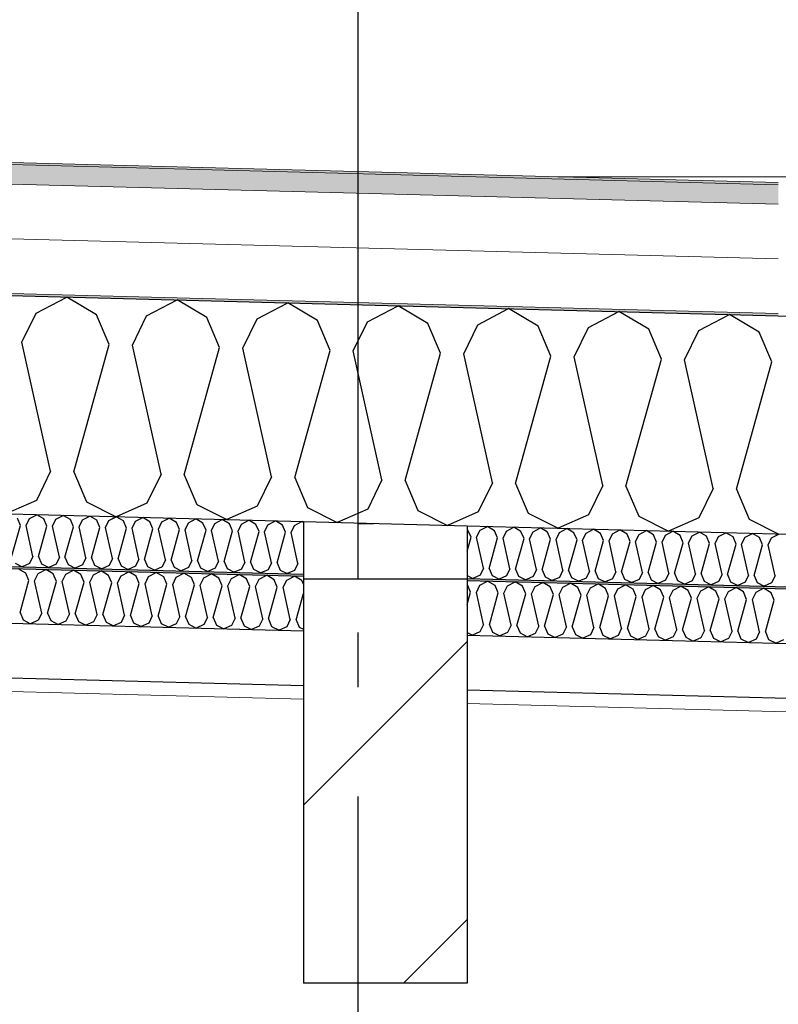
# Model space of a CAD drawing. Header units: millimetres. Extents: x -8544 to 51179, y -2070 to 23603.
# Tile 176 of 190: x 43502 to 44197, y 6160 to 7062. Entities that reach past the tile are written whole.
import ezdxf
from ezdxf.enums import TextEntityAlignment as Align

# ---------------------------------------------------------------- set-up
doc = ezdxf.new("R2010")
doc.units = ezdxf.units.MM
doc.header["$LTSCALE"] = 0.5
doc.header["$MEASUREMENT"] = 0
doc.linetypes.add('Akselinje', pattern=[1500, 1000, -200, 100, -200])
doc.linetypes.add('PLINE', pattern=[0])
for name, color, linetype in [('223- Bjelker', 7, 'Continuous'), ('223- Bjelker (Skravur)', 7, 'Continuous'), ('232- Ikke-bærende yttervegger(Nye konstruksjoner)', 7, 'Continuous'), ('24-- Innervegger(Nye konstruksjoner)', 7, 'Continuous'), ('256- Faste himlinger og overflatebehandling (Skravur)(Nye konstruksjoner)', 7, 'Continuous'), ('256- Faste himlinger og overflatebehandling(Nye konstruksjoner)', 7, 'Continuous'), ('261- Primærkonstruksjon (tak)', 7, 'Continuous'), ('261- Primærkonstruksjon (tak) (Skravur)', 7, 'Continuous'), ('262- Taktekking (Skravur)(Nye konstruksjoner)', 7, 'Continuous'), ('82-- Modullinjer', 7, 'Continuous')]:
    doc.layers.add(name, color=color, linetype=linetype)
doc.layers.add('236- Innvendig kledning og overflate(Nye konstruksjoner)', color=7, linetype='Continuous', lineweight=0)
doc.layers.add('262- Taktekking(Nye konstruksjoner)', color=7, linetype='Continuous', lineweight=0)
doc.styles.add('GENERATED_STYLE_1', font='arial.ttf')
pattern_1 = [(358.5, (0, 0), (2.26699, 86.57286), [0, -50]), (358.5, (26.125, 42.63), (2.26699, 86.57286), [0, -50])]

# ---------------------------------------------------------------- blocks, each defined once
blk = doc.blocks.new('*X22')
at = {"layer": '261- Primærkonstruksjon (tak) (Skravur)', "linetype": 'PLINE'}
for p, q in [((43517.28, 6792.74), (43545.31, 6807.43)), ((43572.52, 6791.29), (43545.31, 6807.43)), ((43618.42, 6790.09), (43646.45, 6804.78)), ((43673.66, 6788.64), (43646.45, 6804.78)), ((43719.56, 6787.44), (43747.58, 6802.13)), ((43774.8, 6785.99), (43747.58, 6802.13)), ((43504.25, 6765.97), (43517.28, 6792.74)), ((43820.7, 6784.79), (43848.72, 6799.48)), ((43875.94, 6783.34), (43848.72, 6799.48)), ((43921.83, 6782.14), (43949.86, 6796.83)), ((43977.07, 6780.7), (43949.86, 6796.83)), ((44022.97, 6779.49), (44050.99, 6794.18)), ((44078.21, 6778.05), (44050.99, 6794.18)), ((43584.14, 6763.88), (43572.52, 6791.29)), ((43605.39, 6763.33), (43618.42, 6790.09)), ((43685.28, 6761.23), (43673.66, 6788.64)), ((43706.53, 6760.68), (43719.56, 6787.44)), ((43786.41, 6758.59), (43774.8, 6785.99)), ((43807.66, 6758.03), (43820.7, 6784.79)), ((44124.11, 6776.85), (44152.13, 6791.54)), ((44179.35, 6775.4), (44152.13, 6791.54)), ((43887.55, 6755.94), (43875.94, 6783.34)), ((43908.8, 6755.38), (43921.83, 6782.14)), ((43988.69, 6753.29), (43977.07, 6780.7)), ((44009.94, 6752.73), (44022.97, 6779.49)), ((44089.83, 6750.64), (44078.21, 6778.05)), ((44111.07, 6750.08), (44124.11, 6776.85)), ((44190.96, 6747.99), (44179.35, 6775.4)), ((43530.5, 6647.93), (43504.25, 6765.97)), ((43551.75, 6647.37), (43584.14, 6763.88)), ((43631.64, 6645.28), (43605.39, 6763.33)), ((43652.89, 6644.72), (43685.28, 6761.23)), ((43732.77, 6642.63), (43706.53, 6760.68)), ((43754.02, 6642.07), (43786.41, 6758.59)), ((43833.91, 6639.98), (43807.66, 6758.03)), ((43855.16, 6639.43), (43887.55, 6755.94)), ((43935.05, 6637.33), (43908.8, 6755.38)), ((43956.3, 6636.78), (43988.69, 6753.29)), ((44036.19, 6634.68), (44009.94, 6752.73)), ((44057.43, 6634.13), (44089.83, 6750.64)), ((44137.32, 6632.04), (44111.07, 6750.08)), ((44158.57, 6631.48), (44190.96, 6747.99)), ((43530.5, 6647.93), (43517.47, 6621.17)), ((43551.75, 6647.37), (43563.36, 6619.96)), ((43631.64, 6645.28), (43618.6, 6618.52)), ((43652.89, 6644.72), (43664.5, 6617.32)), ((43732.77, 6642.63), (43719.74, 6615.87)), ((43754.02, 6642.07), (43765.64, 6614.67)), ((43833.91, 6639.98), (43820.88, 6613.22)), ((43855.16, 6639.43), (43866.78, 6612.02)), ((43935.05, 6637.33), (43922.01, 6610.57)), ((43956.3, 6636.78), (43967.91, 6609.37)), ((44036.19, 6634.68), (44023.15, 6607.92)), ((44057.43, 6634.13), (44069.05, 6606.72)), ((44137.32, 6632.04), (44124.29, 6605.28)), ((44158.57, 6631.48), (44170.19, 6604.07)), ((43517.47, 6621.17), (43489.5, 6608.82)), ((43563.36, 6619.96), (43590.64, 6606.17)), ((43618.6, 6618.52), (43590.64, 6606.17)), ((43664.5, 6617.32), (43691.78, 6603.52)), ((43719.74, 6615.87), (43691.78, 6603.52)), ((43765.64, 6614.67), (43792.92, 6600.87)), ((43820.88, 6613.22), (43792.92, 6600.87)), ((43866.78, 6612.02), (43894.05, 6598.23)), ((43922.01, 6610.57), (43894.05, 6598.23)), ((43967.91, 6609.37), (43995.19, 6595.58)), ((44023.15, 6607.92), (43995.19, 6595.58)), ((44069.05, 6606.72), (44096.33, 6592.93)), ((44124.29, 6605.28), (44096.33, 6592.93)), ((44170.19, 6604.07), (44197.47, 6590.28))]:
    blk.add_line(p, q, dxfattribs=at)
blk = doc.blocks.new('*X99')
at = {"layer": '256- Faste himlinger og overflatebehandling (Skravur)(Nye konstruksjoner)', "linetype": 'PLINE'}
for p, q in [((43507.64, 6554.47), (43500.84, 6558.5)), ((43510.55, 6547.62), (43507.64, 6554.47)), ((43515.86, 6547.48), (43519.12, 6554.17)), ((43519.12, 6554.17), (43526.12, 6557.84)), ((43532.93, 6553.81), (43526.12, 6557.84)), ((43535.83, 6546.96), (43532.93, 6553.81)), ((43541.14, 6546.82), (43544.4, 6553.51)), ((43544.4, 6553.51), (43551.41, 6557.18)), ((43558.21, 6553.15), (43551.41, 6557.18)), ((43561.11, 6546.29), (43558.21, 6553.15)), ((43566.43, 6546.16), (43569.68, 6552.85)), ((43569.68, 6552.85), (43576.69, 6556.52)), ((43583.49, 6552.48), (43576.69, 6556.52)), ((43586.4, 6545.63), (43583.49, 6552.48)), ((43591.71, 6545.49), (43594.97, 6552.18)), ((43594.97, 6552.18), (43601.97, 6555.86)), ((43608.78, 6551.82), (43601.97, 6555.86)), ((43611.68, 6544.97), (43608.78, 6551.82)), ((43616.99, 6544.83), (43620.25, 6551.52)), ((43620.25, 6551.52), (43627.26, 6555.19)), ((43634.06, 6551.16), (43627.26, 6555.19)), ((43636.97, 6544.31), (43634.06, 6551.16)), ((43642.28, 6544.17), (43645.54, 6550.86)), ((43645.54, 6550.86), (43652.54, 6554.53)), ((43659.35, 6550.5), (43652.54, 6554.53)), ((43662.25, 6543.65), (43659.35, 6550.5)), ((43667.56, 6543.51), (43670.82, 6550.2)), ((43670.82, 6550.2), (43677.83, 6553.87)), ((43684.63, 6549.84), (43677.83, 6553.87)), ((43687.54, 6542.98), (43684.63, 6549.84)), ((43692.85, 6542.85), (43696.11, 6549.54)), ((43696.11, 6549.54), (43703.11, 6553.21)), ((43709.92, 6549.17), (43703.11, 6553.21)), ((43712.82, 6542.32), (43709.92, 6549.17)), ((43721.39, 6548.87), (43728.4, 6552.55)), ((43735.2, 6548.51), (43728.4, 6552.55)), ((43746.67, 6548.21), (43753.68, 6551.88)), ((43760.48, 6547.85), (43753.68, 6551.88)), ((43502.45, 6518.49), (43510.55, 6547.62)), ((43522.42, 6517.97), (43515.86, 6547.48)), ((43527.73, 6517.83), (43535.83, 6546.96)), ((43547.7, 6517.31), (43541.14, 6546.82)), ((43553.02, 6517.17), (43561.11, 6546.29)), ((43572.99, 6516.64), (43566.43, 6546.16)), ((43578.3, 6516.5), (43586.4, 6545.63)), ((43598.27, 6515.98), (43591.71, 6545.49)), ((43603.58, 6515.84), (43611.68, 6544.97)), ((43623.56, 6515.32), (43616.99, 6544.83)), ((43628.87, 6515.18), (43636.97, 6544.31)), ((43648.84, 6514.66), (43642.28, 6544.17)), ((43654.15, 6514.52), (43662.25, 6543.65)), ((43674.13, 6514), (43667.56, 6543.51)), ((43679.44, 6513.86), (43687.54, 6542.98)), ((43699.41, 6513.33), (43692.85, 6542.85)), ((43704.72, 6513.19), (43712.82, 6542.32)), ((43718.13, 6542.18), (43721.39, 6548.87)), ((43724.69, 6512.67), (43718.13, 6542.18)), ((43730.01, 6512.53), (43738.1, 6541.66)), ((43738.1, 6541.66), (43735.2, 6548.51)), ((43743.42, 6541.52), (43746.67, 6548.21)), ((43749.98, 6512.01), (43743.42, 6541.52)), ((43761.93, 6544.44), (43760.48, 6547.85)), ((43755.29, 6511.87), (43761.93, 6535.74)), ((43502.45, 6518.49), (43505.35, 6511.64)), ((43522.42, 6517.97), (43519.16, 6511.28)), ((43527.73, 6517.83), (43530.64, 6510.98)), ((43547.7, 6517.31), (43544.45, 6510.62)), ((43553.02, 6517.17), (43555.92, 6510.32)), ((43572.99, 6516.64), (43569.73, 6509.95)), ((43578.3, 6516.5), (43581.2, 6509.65)), ((43598.27, 6515.98), (43595.01, 6509.29)), ((43603.58, 6515.84), (43606.49, 6508.99)), ((43623.56, 6515.32), (43620.3, 6508.63)), ((43628.87, 6515.18), (43631.77, 6508.33)), ((43648.84, 6514.66), (43645.58, 6507.97)), ((43654.15, 6514.52), (43657.06, 6507.67)), ((43674.13, 6514), (43670.87, 6507.31)), ((43679.44, 6513.86), (43682.34, 6507)), ((43699.41, 6513.33), (43696.15, 6506.64)), ((43704.72, 6513.19), (43707.63, 6506.34)), ((43505.35, 6511.64), (43512.17, 6508.19)), ((43519.16, 6511.28), (43512.17, 6508.19)), ((43530.64, 6510.98), (43537.45, 6507.53)), ((43544.45, 6510.62), (43537.45, 6507.53)), ((43555.92, 6510.32), (43562.74, 6506.87)), ((43569.73, 6509.95), (43562.74, 6506.87)), ((43581.2, 6509.65), (43588.02, 6506.2)), ((43595.01, 6509.29), (43588.02, 6506.2)), ((43606.49, 6508.99), (43613.31, 6505.54)), ((43620.3, 6508.63), (43613.31, 6505.54)), ((43631.77, 6508.33), (43638.59, 6504.88)), ((43645.58, 6507.97), (43638.59, 6504.88)), ((43657.06, 6507.67), (43663.88, 6504.22)), ((43670.87, 6507.31), (43663.88, 6504.22)), ((43682.34, 6507), (43689.16, 6503.56)), ((43696.15, 6506.64), (43689.16, 6503.56)), ((43707.63, 6506.34), (43714.45, 6502.89)), ((43721.44, 6505.98), (43714.45, 6502.89)), ((43724.69, 6512.67), (43721.44, 6505.98)), ((43730.01, 6512.53), (43732.91, 6505.68)), ((43732.91, 6505.68), (43739.73, 6502.23)), ((43746.72, 6505.32), (43739.73, 6502.23)), ((43749.98, 6512.01), (43746.72, 6505.32)), ((43755.29, 6511.87), (43758.19, 6505.02)), ((43758.19, 6505.02), (43761.93, 6503.13))]:
    blk.add_line(p, q, dxfattribs=at)
blk = doc.blocks.new('*X100')
at = {"layer": '256- Faste himlinger og overflatebehandling (Skravur)(Nye konstruksjoner)', "linetype": 'PLINE'}
for p, q in [((43502.87, 6598.26), (43500.08, 6604.84)), ((43507.97, 6598.13), (43511.1, 6604.55)), ((43511.1, 6604.55), (43517.82, 6608.08)), ((43524.35, 6604.2), (43517.82, 6608.08)), ((43527.14, 6597.63), (43524.35, 6604.2)), ((43532.24, 6597.49), (43535.37, 6603.92)), ((43535.37, 6603.92), (43542.1, 6607.44)), ((43548.63, 6603.57), (43542.1, 6607.44)), ((43551.41, 6596.99), (43548.63, 6603.57)), ((43556.51, 6596.86), (43559.64, 6603.28)), ((43559.64, 6603.28), (43566.37, 6606.81)), ((43572.9, 6602.93), (43566.37, 6606.81)), ((43583.92, 6602.64), (43590.64, 6606.17)), ((43597.17, 6602.3), (43590.64, 6606.17)), ((43608.19, 6602.01), (43614.91, 6605.53)), ((43621.45, 6601.66), (43614.91, 6605.53)), ((43632.46, 6601.37), (43639.19, 6604.9)), ((43645.72, 6601.03), (43639.19, 6604.9)), ((43656.73, 6600.74), (43663.46, 6604.26)), ((43669.99, 6600.39), (43663.46, 6604.26)), ((43681.01, 6600.1), (43687.73, 6603.63)), ((43694.26, 6599.75), (43687.73, 6603.63)), ((43495.1, 6570.3), (43502.87, 6598.26)), ((43514.27, 6569.8), (43507.97, 6598.13)), ((43519.37, 6569.66), (43527.14, 6597.63)), ((43538.54, 6569.16), (43532.24, 6597.49)), ((43543.64, 6569.03), (43551.41, 6596.99)), ((43562.81, 6568.53), (43556.51, 6596.86)), ((43567.91, 6568.39), (43575.69, 6596.36)), ((43575.69, 6596.36), (43572.9, 6602.93)), ((43580.79, 6596.22), (43583.92, 6602.64)), ((43587.09, 6567.89), (43580.79, 6596.22)), ((43592.19, 6567.76), (43599.96, 6595.72)), ((43599.96, 6595.72), (43597.17, 6602.3)), ((43605.06, 6595.59), (43608.19, 6602.01)), ((43611.36, 6567.25), (43605.06, 6595.59)), ((43616.46, 6567.12), (43624.23, 6595.08)), ((43624.23, 6595.08), (43621.45, 6601.66)), ((43629.33, 6594.95), (43632.46, 6601.37)), ((43635.63, 6566.62), (43629.33, 6594.95)), ((43640.73, 6566.49), (43648.51, 6594.45)), ((43648.51, 6594.45), (43645.72, 6601.03)), ((43653.61, 6594.32), (43656.73, 6600.74)), ((43659.91, 6565.98), (43653.61, 6594.32)), ((43672.78, 6593.81), (43669.99, 6600.39)), ((43677.88, 6593.68), (43681.01, 6600.1)), ((43697.05, 6593.18), (43694.26, 6599.75)), ((43702.15, 6593.04), (43705.28, 6599.47)), ((43705.28, 6599.47), (43712.01, 6602.99)), ((43718.54, 6599.12), (43712.01, 6602.99)), ((43721.33, 6592.54), (43718.54, 6599.12)), ((43726.43, 6592.41), (43729.55, 6598.83)), ((43729.55, 6598.83), (43736.28, 6602.36)), ((43742.81, 6598.48), (43736.28, 6602.36)), ((43745.6, 6591.91), (43742.81, 6598.48)), ((43750.7, 6591.77), (43753.83, 6598.2)), ((43753.83, 6598.2), (43760.55, 6601.72)), ((43761.93, 6600.91), (43760.55, 6601.72)), ((43665.01, 6565.85), (43672.78, 6593.81)), ((43684.18, 6565.35), (43677.88, 6593.68)), ((43689.28, 6565.21), (43697.05, 6593.18)), ((43708.45, 6564.71), (43702.15, 6593.04)), ((43713.55, 6564.58), (43721.33, 6592.54)), ((43732.73, 6564.08), (43726.43, 6592.41)), ((43737.82, 6563.94), (43745.6, 6591.91)), ((43757, 6563.44), (43750.7, 6591.77)), ((43514.27, 6569.8), (43511.14, 6563.37)), ((43519.37, 6569.66), (43522.16, 6563.09)), ((43538.54, 6569.16), (43535.41, 6562.74)), ((43543.64, 6569.03), (43546.43, 6562.45)), ((43562.81, 6568.53), (43559.69, 6562.1)), ((43567.91, 6568.39), (43570.7, 6561.82)), ((43587.09, 6567.89), (43583.96, 6561.47)), ((43592.19, 6567.76), (43594.97, 6561.18)), ((43611.36, 6567.25), (43608.23, 6560.83)), ((43616.46, 6567.12), (43619.25, 6560.54)), ((43497.88, 6563.72), (43504.43, 6560.41)), ((43511.14, 6563.37), (43504.43, 6560.41)), ((43522.16, 6563.09), (43528.7, 6559.78)), ((43535.41, 6562.74), (43528.7, 6559.78)), ((43546.43, 6562.45), (43552.98, 6559.14)), ((43559.69, 6562.1), (43552.98, 6559.14)), ((43570.7, 6561.82), (43577.25, 6558.5)), ((43583.96, 6561.47), (43577.25, 6558.5)), ((43594.97, 6561.18), (43601.52, 6557.87)), ((43608.23, 6560.83), (43601.52, 6557.87)), ((43619.25, 6560.54), (43625.79, 6557.23)), ((43632.51, 6560.2), (43625.79, 6557.23)), ((43635.63, 6566.62), (43632.51, 6560.2)), ((43640.73, 6566.49), (43643.52, 6559.91)), ((43643.52, 6559.91), (43650.07, 6556.6)), ((43656.78, 6559.56), (43650.07, 6556.6)), ((43659.91, 6565.98), (43656.78, 6559.56)), ((43665.01, 6565.85), (43667.79, 6559.27)), ((43667.79, 6559.27), (43674.34, 6555.96)), ((43681.05, 6558.93), (43674.34, 6555.96)), ((43684.18, 6565.35), (43681.05, 6558.93)), ((43689.28, 6565.21), (43692.07, 6558.64)), ((43692.07, 6558.64), (43698.61, 6555.33)), ((43705.32, 6558.29), (43698.61, 6555.33)), ((43708.45, 6564.71), (43705.32, 6558.29)), ((43713.55, 6564.58), (43716.34, 6558)), ((43716.34, 6558), (43722.89, 6554.69)), ((43732.73, 6564.08), (43729.6, 6557.65)), ((43737.82, 6563.94), (43740.61, 6557.37)), ((43757, 6563.44), (43753.87, 6557.02)), ((43729.6, 6557.65), (43722.89, 6554.69)), ((43740.61, 6557.37), (43747.16, 6554.06)), ((43753.87, 6557.02), (43747.16, 6554.06))]:
    blk.add_line(p, q, dxfattribs=at)
blk = doc.blocks.new('*X101')
at = {"layer": '256- Faste himlinger og overflatebehandling (Skravur)(Nye konstruksjoner)', "linetype": 'PLINE'}
for p, q in [((43912.19, 6543.88), (43911.93, 6544.03)), ((43915.09, 6537.03), (43912.19, 6543.88)), ((43920.41, 6536.89), (43923.67, 6543.58)), ((43923.67, 6543.58), (43930.67, 6547.25)), ((43937.47, 6543.21), (43930.67, 6547.25)), ((43940.38, 6536.36), (43937.47, 6543.21)), ((43945.69, 6536.22), (43948.95, 6542.91)), ((43948.95, 6542.91), (43955.96, 6546.59)), ((43962.76, 6542.55), (43955.96, 6546.59)), ((43965.66, 6535.7), (43962.76, 6542.55)), ((43970.98, 6535.56), (43974.23, 6542.25)), ((43974.23, 6542.25), (43981.24, 6545.92)), ((43988.04, 6541.89), (43981.24, 6545.92)), ((43990.95, 6535.04), (43988.04, 6541.89)), ((43996.26, 6534.9), (43999.52, 6541.59)), ((43999.52, 6541.59), (44006.52, 6545.26)), ((44013.33, 6541.23), (44006.52, 6545.26)), ((44016.23, 6534.38), (44013.33, 6541.23)), ((44021.54, 6534.24), (44024.8, 6540.93)), ((44024.8, 6540.93), (44031.81, 6544.6)), ((44038.61, 6540.57), (44031.81, 6544.6)), ((44041.52, 6533.71), (44038.61, 6540.57)), ((44046.83, 6533.58), (44050.09, 6540.27)), ((44050.09, 6540.27), (44057.09, 6543.94)), ((44063.9, 6539.9), (44057.09, 6543.94)), ((44066.8, 6533.05), (44063.9, 6539.9)), ((44075.37, 6539.6), (44082.38, 6543.28)), ((44089.18, 6539.24), (44082.38, 6543.28)), ((44100.66, 6538.94), (44107.66, 6542.61)), ((44114.47, 6538.58), (44107.66, 6542.61)), ((44125.94, 6538.28), (44132.95, 6541.95)), ((44139.75, 6537.92), (44132.95, 6541.95)), ((44151.22, 6537.62), (44158.23, 6541.29)), ((44165.03, 6537.26), (44158.23, 6541.29)), ((44176.51, 6536.96), (44183.51, 6540.63)), ((44190.32, 6536.59), (44183.51, 6540.63)), ((43911.93, 6525.63), (43915.09, 6537.03)), ((43926.97, 6507.37), (43920.41, 6536.89)), ((43932.28, 6507.24), (43940.38, 6536.36)), ((43952.25, 6506.71), (43945.69, 6536.22)), ((43957.57, 6506.57), (43965.66, 6535.7)), ((43977.54, 6506.05), (43970.98, 6535.56)), ((43982.85, 6505.91), (43990.95, 6535.04)), ((44002.82, 6505.39), (43996.26, 6534.9)), ((44008.13, 6505.25), (44016.23, 6534.38)), ((44028.11, 6504.73), (44021.54, 6534.24)), ((44033.42, 6504.59), (44041.52, 6533.71)), ((44053.39, 6504.06), (44046.83, 6533.58)), ((44058.7, 6503.92), (44066.8, 6533.05)), ((44072.11, 6532.91), (44075.37, 6539.6)), ((44078.67, 6503.4), (44072.11, 6532.91)), ((44083.99, 6503.26), (44092.08, 6532.39)), ((44092.08, 6532.39), (44089.18, 6539.24)), ((44097.4, 6532.25), (44100.66, 6538.94)), ((44103.96, 6502.74), (44097.4, 6532.25)), ((44109.27, 6502.6), (44117.37, 6531.73)), ((44117.37, 6531.73), (44114.47, 6538.58)), ((44122.68, 6531.59), (44125.94, 6538.28)), ((44129.24, 6502.08), (44122.68, 6531.59)), ((44134.56, 6501.94), (44142.65, 6531.07)), ((44142.65, 6531.07), (44139.75, 6537.92)), ((44147.97, 6530.93), (44151.22, 6537.62)), ((44154.53, 6501.42), (44147.97, 6530.93)), ((44167.94, 6530.4), (44165.03, 6537.26)), ((44173.25, 6530.27), (44176.51, 6536.96)), ((44193.22, 6529.74), (44190.32, 6536.59)), ((44159.84, 6501.28), (44167.94, 6530.4)), ((44179.81, 6500.75), (44173.25, 6530.27)), ((44185.12, 6500.61), (44193.22, 6529.74)), ((43926.97, 6507.37), (43923.71, 6500.68)), ((43932.28, 6507.24), (43935.18, 6500.38)), ((43952.25, 6506.71), (43948.99, 6500.02)), ((43957.57, 6506.57), (43960.47, 6499.72)), ((43977.54, 6506.05), (43974.28, 6499.36)), ((43982.85, 6505.91), (43985.75, 6499.06)), ((44002.82, 6505.39), (43999.56, 6498.7)), ((44008.13, 6505.25), (44011.04, 6498.4)), ((44028.11, 6504.73), (44024.85, 6498.04)), ((44033.42, 6504.59), (44036.32, 6497.74)), ((44053.39, 6504.06), (44050.13, 6497.37)), ((44058.7, 6503.92), (44061.61, 6497.07)), ((43911.93, 6500.02), (43916.72, 6497.6)), ((43923.71, 6500.68), (43916.72, 6497.6)), ((43935.18, 6500.38), (43942, 6496.94)), ((43948.99, 6500.02), (43942, 6496.94)), ((43960.47, 6499.72), (43967.29, 6496.27)), ((43974.28, 6499.36), (43967.29, 6496.27)), ((43985.75, 6499.06), (43992.57, 6495.61)), ((43999.56, 6498.7), (43992.57, 6495.61)), ((44011.04, 6498.4), (44017.86, 6494.95)), ((44024.85, 6498.04), (44017.86, 6494.95)), ((44036.32, 6497.74), (44043.14, 6494.29)), ((44050.13, 6497.37), (44043.14, 6494.29)), ((44061.61, 6497.07), (44068.43, 6493.62)), ((44075.42, 6496.71), (44068.43, 6493.62)), ((44078.67, 6503.4), (44075.42, 6496.71)), ((44083.99, 6503.26), (44086.89, 6496.41)), ((44086.89, 6496.41), (44093.71, 6492.96)), ((44100.7, 6496.05), (44093.71, 6492.96)), ((44103.96, 6502.74), (44100.7, 6496.05)), ((44109.27, 6502.6), (44112.18, 6495.75)), ((44112.18, 6495.75), (44118.99, 6492.3)), ((44125.98, 6495.39), (44118.99, 6492.3)), ((44129.24, 6502.08), (44125.98, 6495.39)), ((44134.56, 6501.94), (44137.46, 6495.09)), ((44137.46, 6495.09), (44144.28, 6491.64)), ((44154.53, 6501.42), (44151.27, 6494.73)), ((44159.84, 6501.28), (44162.74, 6494.42)), ((44179.81, 6500.75), (44176.55, 6494.06)), ((44185.12, 6500.61), (44188.03, 6493.76)), ((44151.27, 6494.73), (44144.28, 6491.64)), ((44162.74, 6494.42), (44169.56, 6490.98)), ((44176.55, 6494.06), (44169.56, 6490.98)), ((44188.03, 6493.76), (44194.85, 6490.31)), ((44201.84, 6493.4), (44194.85, 6490.31))]:
    blk.add_line(p, q, dxfattribs=at)
blk = doc.blocks.new('*X102')
at = {"layer": '256- Faste himlinger og overflatebehandling (Skravur)(Nye konstruksjoner)', "linetype": 'PLINE'}
for p, q in [((43912.72, 6594.03), (43911.93, 6594.51)), ((43915.51, 6587.46), (43912.72, 6594.03)), ((43923.74, 6593.75), (43930.46, 6597.27)), ((43936.99, 6593.4), (43930.46, 6597.27)), ((43948.01, 6593.11), (43954.74, 6596.64)), ((43961.27, 6592.76), (43954.74, 6596.64)), ((43972.28, 6592.47), (43979.01, 6596)), ((43985.54, 6592.13), (43979.01, 6596)), ((43996.56, 6591.84), (44003.28, 6595.36)), ((44009.81, 6591.49), (44003.28, 6595.36)), ((44020.83, 6591.2), (44027.55, 6594.73)), ((44034.09, 6590.86), (44027.55, 6594.73)), ((44045.1, 6590.57), (44051.83, 6594.09)), ((44058.36, 6590.22), (44051.83, 6594.09)), ((43911.93, 6574.57), (43915.51, 6587.46)), ((43920.61, 6587.32), (43923.74, 6593.75)), ((43926.91, 6558.99), (43920.61, 6587.32)), ((43932.01, 6558.86), (43939.78, 6586.82)), ((43939.78, 6586.82), (43936.99, 6593.4)), ((43944.88, 6586.69), (43948.01, 6593.11)), ((43951.18, 6558.36), (43944.88, 6586.69)), ((43956.28, 6558.22), (43964.06, 6586.19)), ((43964.06, 6586.19), (43961.27, 6592.76)), ((43969.15, 6586.05), (43972.28, 6592.47)), ((43975.45, 6557.72), (43969.15, 6586.05)), ((43980.55, 6557.59), (43988.33, 6585.55)), ((43988.33, 6585.55), (43985.54, 6592.13)), ((43993.43, 6585.42), (43996.56, 6591.84)), ((43999.73, 6557.09), (43993.43, 6585.42)), ((44012.6, 6584.91), (44009.81, 6591.49)), ((44017.7, 6584.78), (44020.83, 6591.2)), ((44036.87, 6584.28), (44034.09, 6590.86)), ((44041.97, 6584.15), (44045.1, 6590.57)), ((44061.15, 6583.64), (44058.36, 6590.22)), ((44066.25, 6583.51), (44069.37, 6589.93)), ((44069.37, 6589.93), (44076.1, 6593.46)), ((44082.63, 6589.59), (44076.1, 6593.46)), ((44085.42, 6583.01), (44082.63, 6589.59)), ((44090.52, 6582.87), (44093.65, 6589.3)), ((44093.65, 6589.3), (44100.37, 6592.82)), ((44106.91, 6588.95), (44100.37, 6592.82)), ((44109.69, 6582.37), (44106.91, 6588.95)), ((44114.79, 6582.24), (44117.92, 6588.66)), ((44117.92, 6588.66), (44124.65, 6592.19)), ((44131.18, 6588.31), (44124.65, 6592.19)), ((44133.97, 6581.74), (44131.18, 6588.31)), ((44139.07, 6581.6), (44142.19, 6588.03)), ((44142.19, 6588.03), (44148.92, 6591.55)), ((44155.45, 6587.68), (44148.92, 6591.55)), ((44158.24, 6581.1), (44155.45, 6587.68)), ((44163.34, 6580.97), (44166.47, 6587.39)), ((44166.47, 6587.39), (44173.19, 6590.92)), ((44179.72, 6587.04), (44173.19, 6590.92)), ((44182.51, 6580.47), (44179.72, 6587.04)), ((44187.61, 6580.33), (44190.74, 6586.75)), ((44190.74, 6586.75), (44197.47, 6590.28)), ((44004.83, 6556.95), (44012.6, 6584.91)), ((44024, 6556.45), (44017.7, 6584.78)), ((44029.1, 6556.32), (44036.87, 6584.28)), ((44048.27, 6555.81), (44041.97, 6584.15)), ((44053.37, 6555.68), (44061.15, 6583.64)), ((44072.55, 6555.18), (44066.25, 6583.51)), ((44077.65, 6555.04), (44085.42, 6583.01)), ((44096.82, 6554.54), (44090.52, 6582.87)), ((44101.92, 6554.41), (44109.69, 6582.37)), ((44121.09, 6553.91), (44114.79, 6582.24)), ((44126.19, 6553.77), (44133.97, 6581.74)), ((44145.37, 6553.27), (44139.07, 6581.6)), ((44150.46, 6553.14), (44158.24, 6581.1)), ((44169.64, 6552.64), (44163.34, 6580.97)), ((44174.74, 6552.5), (44182.51, 6580.47)), ((44193.91, 6552), (44187.61, 6580.33)), ((43926.91, 6558.99), (43923.78, 6552.57)), ((43932.01, 6558.86), (43934.8, 6552.28)), ((43951.18, 6558.36), (43948.05, 6551.93)), ((43956.28, 6558.22), (43959.07, 6551.65)), ((43911.93, 6552.21), (43917.07, 6549.61)), ((43923.78, 6552.57), (43917.07, 6549.61)), ((43934.8, 6552.28), (43941.34, 6548.97)), ((43948.05, 6551.93), (43941.34, 6548.97)), ((43959.07, 6551.65), (43965.62, 6548.33)), ((43972.33, 6551.3), (43965.62, 6548.33)), ((43975.45, 6557.72), (43972.33, 6551.3)), ((43980.55, 6557.59), (43983.34, 6551.01)), ((43983.34, 6551.01), (43989.89, 6547.7)), ((43996.6, 6550.66), (43989.89, 6547.7)), ((43999.73, 6557.09), (43996.6, 6550.66)), ((44004.83, 6556.95), (44007.61, 6550.37)), ((44007.61, 6550.37), (44014.16, 6547.06)), ((44020.87, 6550.03), (44014.16, 6547.06)), ((44024, 6556.45), (44020.87, 6550.03)), ((44029.1, 6556.32), (44031.89, 6549.74)), ((44031.89, 6549.74), (44038.43, 6546.43)), ((44045.15, 6549.39), (44038.43, 6546.43)), ((44048.27, 6555.81), (44045.15, 6549.39)), ((44053.37, 6555.68), (44056.16, 6549.1)), ((44056.16, 6549.1), (44062.71, 6545.79)), ((44072.55, 6555.18), (44069.42, 6548.76)), ((44077.65, 6555.04), (44080.43, 6548.47)), ((44096.82, 6554.54), (44093.69, 6548.12)), ((44101.92, 6554.41), (44104.71, 6547.83)), ((44121.09, 6553.91), (44117.96, 6547.48)), ((44126.19, 6553.77), (44128.98, 6547.2)), ((44145.37, 6553.27), (44142.24, 6546.85)), ((44150.46, 6553.14), (44153.25, 6546.56)), ((44169.64, 6552.64), (44166.51, 6546.21)), ((44174.74, 6552.5), (44177.53, 6545.92)), ((44193.91, 6552), (44190.78, 6545.58)), ((44069.42, 6548.76), (44062.71, 6545.79)), ((44080.43, 6548.47), (44086.98, 6545.16)), ((44093.69, 6548.12), (44086.98, 6545.16)), ((44104.71, 6547.83), (44111.25, 6544.52)), ((44117.96, 6547.48), (44111.25, 6544.52)), ((44128.98, 6547.2), (44135.53, 6543.89)), ((44142.24, 6546.85), (44135.53, 6543.89)), ((44153.25, 6546.56), (44159.8, 6543.25)), ((44166.51, 6546.21), (44159.8, 6543.25)), ((44177.53, 6545.92), (44184.07, 6542.61)), ((44190.78, 6545.58), (44184.07, 6542.61))]:
    blk.add_line(p, q, dxfattribs=at)
blk = doc.blocks.new('Standard grid marker[15]', base_point=(43811.93, 12550))
at = {"layer": '82-- Modullinjer', "linetype": 'Akselinje'}
blk.add_line((43811.93, 12350), (43811.93, 1550), dxfattribs=at)
at = {"layer": '82-- Modullinjer', "style": 'GENERATED_STYLE_1'}
for tag, p in [('AC_MarkerText_1_0', (43811.93, 12887.5)), ('AC_MarkerText_1_1', (43811.93, 1187.5))]:
    blk.add_attdef(tag, text='', height=175, rotation=360, dxfattribs=at).set_placement(p, align=Align.TOP_CENTER)

msp = doc.modelspace()

# ---------------------------------------------------------------- hatches: boundary and pattern name
at = {"layer": '223- Bjelker (Skravur)', "linetype": 'Continuous'}
h = msp.add_hatch(dxfattribs=at)
h.set_pattern_fill('Skrålinjer_3', color=256, style=0, pattern_type=2)
h.set_pattern_definition([(45, (0, 0), (-127.2792, 127.2792), [])])
h.paths.add_polyline_path([(43761.93, 6179), (43911.93, 6179), (43911.93, 6549), (43761.93, 6549)])
at = {"layer": '256- Faste himlinger og overflatebehandling (Skravur)(Nye konstruksjoner)', "linetype": 'Continuous'}
for points in [[(41086.93, 6623.72), (41086.93, 6621.72), (43761.93, 6551.67), (43761.93, 6553.67)], [(43911.93, 6549.74), (43911.93, 6547.74), (44899.08, 6521.89), (44899.08, 6523.89)]]:
    msp.add_hatch(color=256, dxfattribs=at).paths.add_polyline_path(points)
h = msp.add_hatch(dxfattribs=at)
h.set_pattern_fill('Gips', color=256, style=0, pattern_type=2)
h.set_pattern_definition(pattern_1)
h.paths.add_polyline_path([(41086.93, 6521.68), (41086.93, 6509.18), (43761.93, 6439.13), (43761.93, 6451.63)])
h = msp.add_hatch(dxfattribs=at)
h.set_pattern_fill('Gips', color=256, style=0, pattern_type=2)
h.set_pattern_definition(pattern_1)
h.paths.add_polyline_path([(43911.93, 6447.71), (43911.93, 6435.2), (44899.08, 6409.35), (44899.08, 6421.86)])
at = {"layer": '262- Taktekking (Skravur)(Nye konstruksjoner)', "linetype": 'Continuous'}
msp.add_hatch(color=256, dxfattribs=at).paths.add_polyline_path([(44196.93, 6912.4), (39161.93, 7044.25), (39161.93, 7042.25), (44196.93, 6910.4)])
h = msp.add_hatch(dxfattribs=at)
h.set_pattern_fill('Prikker_tett', color=256, style=0, pattern_type=2)
h.set_pattern_definition([(0, (0, 0), (0, 43.30127), [0, -25]), (0, (12.5, 21.65), (0, 43.30127), [0, -25])])
h.paths.add_polyline_path([(39161.93, 6922.21), (44196.93, 6790.36), (44196.93, 6792.36), (39161.93, 6924.21)])
at = {"layer": '262- Taktekking(Nye konstruksjoner)', "linetype": 'Continuous'}
msp.add_hatch(color=256, dxfattribs=at).paths.add_polyline_path([(39161.93, 7042.25), (39161.93, 7024.24), (44196.93, 6892.4), (44196.93, 6910.4)])

# ---------------------------------------------------------------- linework, layer by layer
at = {"layer": '223- Bjelker', "linetype": 'PLINE'}
for p, q in [((43911.93, 6549), (43761.93, 6549)), ((43761.93, 6439.13), (43761.93, 6179)), ((43911.93, 6435.2), (43911.93, 6179)), ((43911.93, 6179), (43761.93, 6179))]:
    msp.add_line(p, q, dxfattribs=at)
at = {"layer": '223- Bjelker', "linetype": 'PLINE', "flags": 128}
for points in [[(43761.93, 6549), (43761.93, 6501.65), (43761.93, 6451.63), (43761.93, 6439.13)], [(43911.93, 6549), (43911.93, 6547.74), (43911.93, 6497.72), (43911.93, 6447.71), (43911.93, 6435.2)]]:
    msp.add_lwpolyline(points, dxfattribs=at)
at = {"layer": '232- Ikke-bærende yttervegger(Nye konstruksjoner)', "linetype": 'PLINE'}
for p, q in [((43811.93, 6600), (43826.27, 6600)), ((43811.93, 6600), (43811.93, 6549)), ((43811.93, 6179), (43811.93, 3820))]:
    msp.add_line(p, q, dxfattribs=at)
at = {"layer": '236- Innvendig kledning og overflate(Nye konstruksjoner)', "linetype": 'PLINE'}
for p, q in [((41086.93, 6509.18), (43761.93, 6439.13)), ((43911.93, 6435.2), (44899.08, 6409.35))]:
    msp.add_line(p, q, dxfattribs=at)
at = {"layer": '24-- Innervegger(Nye konstruksjoner)', "linetype": 'PLINE'}
msp.add_line((43811.93, 6600.38), (43811.93, 6600), dxfattribs=at)
at = {"layer": '256- Faste himlinger og overflatebehandling(Nye konstruksjoner)', "linetype": 'PLINE'}
for p, q in [((41086.93, 6623.72), (43761.93, 6553.67)), ((41086.93, 6621.72), (43761.93, 6551.67)), ((41086.93, 6571.7), (43761.93, 6501.65)), ((43911.93, 6549.74), (44899.08, 6523.89)), ((43911.93, 6547.74), (44899.08, 6521.89)), ((41086.93, 6521.68), (43761.93, 6451.63)), ((43911.93, 6497.72), (44899.08, 6471.87)), ((43911.93, 6447.71), (44899.08, 6421.86))]:
    msp.add_line(p, q, dxfattribs=at)
at = {"layer": '256- Faste himlinger og overflatebehandling(Nye konstruksjoner)', "linetype": 'PLINE', "flags": 128}
for points in [[(43761.93, 6601.68), (43761.93, 6553.67), (43761.93, 6551.67), (43761.93, 6549)], [(43911.93, 6597.76), (43911.93, 6549.74), (43911.93, 6549)]]:
    msp.add_lwpolyline(points, dxfattribs=at)
at = {"layer": '261- Primærkonstruksjon (tak)', "linetype": 'PLINE'}
for p, q in [((39167.93, 6922.05), (44196.93, 6790.36)), ((44196.93, 6790.36), (45161.93, 6765.09)), ((41086.93, 6671.73), (43761.93, 6601.68)), ((43761.93, 6601.68), (43911.93, 6597.76)), ((43911.93, 6597.76), (44899.08, 6571.91))]:
    msp.add_line(p, q, dxfattribs=at)
at = {"layer": '262- Taktekking(Nye konstruksjoner)', "linetype": 'PLINE'}
for p, q in [((39161.93, 7044.25), (44196.93, 6912.4)), ((39161.93, 7042.25), (44196.93, 6910.4)), ((39161.93, 7024.24), (44196.93, 6892.4)), ((39161.93, 6974.23), (44196.93, 6842.38)), ((39161.93, 6924.21), (44196.93, 6792.36)), ((44408.62, 6917.69), (43994.97, 6917.69))]:
    msp.add_line(p, q, dxfattribs=at)

# ---------------------------------------------------------------- block references
at = {"layer": '256- Faste himlinger og overflatebehandling(Nye konstruksjoner)'}
for name in ['*X100', '*X99', '*X102', '*X101']:
    msp.add_blockref(name, (0, 0), dxfattribs=at)
at = {"layer": '261- Primærkonstruksjon (tak)'}
msp.add_blockref('*X22', (0, 0), dxfattribs=at)
at = {"layer": '82-- Modullinjer', "linetype": 'PLINE'}
msp.add_blockref('Standard grid marker[15]', (43811.93, 12550), dxfattribs=at)

doc.saveas('drawing.dxf')
